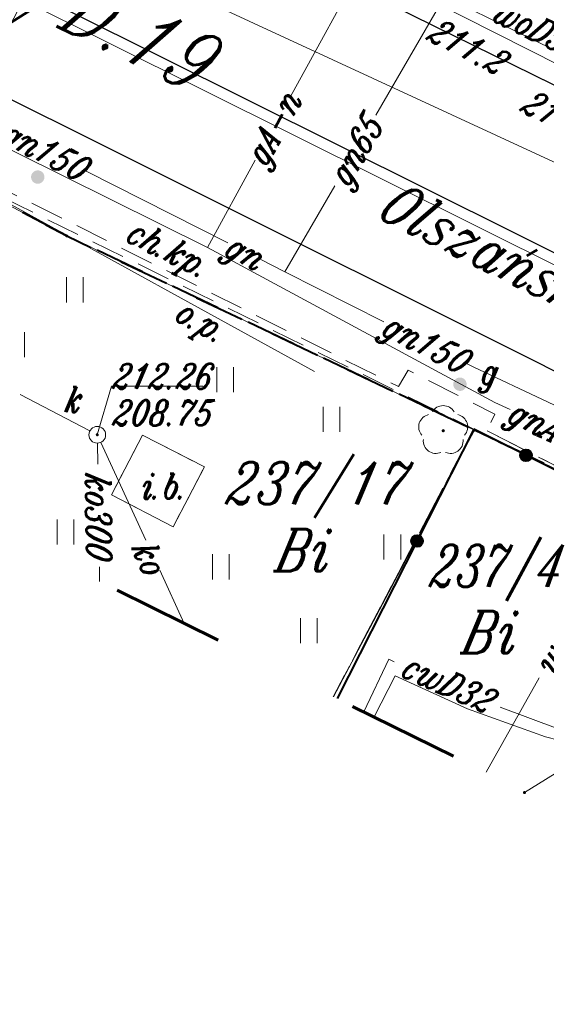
# Model space of a CAD drawing. Header units: millimetres. Extents: x -368 to -158, y 9368 to 9578.
# Tile 39 of 48: x -232 to -216, y 9438 to 9468. Entities that reach past the tile are written whole.
import ezdxf
from ezdxf.enums import TextEntityAlignment as Align

# ---------------------------------------------------------------- set-up
doc = ezdxf.new("R2010")
doc.units = ezdxf.units.MM
for name, pattern in [('Rakowicka 531_1 wstępna wersja$0$DGN Style 5', [7.845798, 3.362485, -4.483313]), ('Rakowicka 531_1 wstępna wersja$0$KTCR02-500', [1.5, 1, -0.5]), ('Rakowicka 531_1 wstępna wersja$0$KTJZ01-500', [2, 1.5, -0.5]), ('Rakowicka 531_1 wstępna wersja$0$PTTU04-500', [1.5, 1, -0.5])]:
    doc.linetypes.add(name, pattern=pattern)
for name, color, linetype, lineweight in [('-- CO_p', 51, 'Continuous', 9), ('-- CO_z', 51, 'Continuous', 9), ('Rakowicka 531_1 wstępna wersja$0$BUIB12_03', 250, 'Continuous', 0), ('Rakowicka 531_1 wstępna wersja$0$EGBD03', 250, 'Continuous', 0), ('Rakowicka 531_1 wstępna wersja$0$EGBO02', 250, 'Continuous', 0), ('Rakowicka 531_1 wstępna wersja$0$EGBU01', 250, 'Continuous', 0), ('Rakowicka 531_1 wstępna wersja$0$EPGPO_216', 7, 'Continuous', 0), ('Rakowicka 531_1 wstępna wersja$0$KTCR02', 250, 'Continuous', 0), ('Rakowicka 531_1 wstępna wersja$0$KTJZ01', 250, 'Continuous', 0), ('Rakowicka 531_1 wstępna wersja$0$KTKR01', 250, 'Continuous', 0), ('Rakowicka 531_1 wstępna wersja$0$KTOK05_01', 250, 'Continuous', 0), ('Rakowicka 531_1 wstępna wersja$0$KTUL01', 250, 'Continuous', 0), ('Rakowicka 531_1 wstępna wersja$0$OBOP02_01', 250, 'Continuous', 0), ('Rakowicka 531_1 wstępna wersja$0$OBOP05_02', 250, 'Continuous', 0), ('Rakowicka 531_1 wstępna wersja$0$PTTU04', 250, 'Continuous', 0), ('Rakowicka 531_1 wstępna wersja$0$SUPC_01', 250, 'Continuous', 0), ('Rakowicka 531_1 wstępna wersja$0$SUPE_01', 250, 'Continuous', 0), ('Rakowicka 531_1 wstępna wersja$0$SUPG_01', 250, 'Continuous', 0), ('Rakowicka 531_1 wstępna wersja$0$SUPK_01', 250, 'Continuous', 0), ('Rakowicka 531_1 wstępna wersja$0$SUPT_01', 250, 'Continuous', 0), ('Rakowicka 531_1 wstępna wersja$0$SUPW_01', 250, 'Continuous', 0), ('Rakowicka 531_1 wstępna wersja$0$SUUS15_03_E', 250, 'Continuous', 0), ('Rakowicka 531_1 wstępna wersja$0$SUUS15_05_K', 250, 'Continuous', 0), ('Rakowicka 531_1 wstępna wersja$0$SUUS25_G', 250, 'Continuous', 0), ('Rakowicka 531_1 wstępna wersja$0$Warstwa 2', 250, 'Continuous', 0), ('Rakowicka 531_1 wstępna wersja$0$Warstwa 5', 250, 'Continuous', 0)]:
    doc.layers.add(name, color=color, linetype=linetype, lineweight=lineweight)
doc.layers.add('-- RAMKA', color=11, linetype='Continuous')
for name, color, linetype, lineweight, true_color in [('Rakowicka 531_1 wstępna wersja$0$GEPPGD', 7, 'Continuous', 13, 0x008000), ('Rakowicka 531_1 wstępna wersja$0$GEPPGO', 7, 'Continuous', 13, 0x008000), ('Rakowicka 531_1 wstępna wersja$0$GULTPR', 7, 'Continuous', 13, 0xff9100), ('Rakowicka 531_1 wstępna wersja$0$GUPKSH', 7, 'Continuous', 0, 0x803300)]:
    doc.layers.add(name, color=color, linetype=linetype, lineweight=lineweight, true_color=true_color)
doc.styles.add('Rakowicka 531_1 wstępna wersja$0$Style-ITALIC_1250 I 0.20944', font='ITALIC_1250.shx', dxfattribs={"oblique": 12})

# ---------------------------------------------------------------- blocks, each defined once
blk = doc.blocks.new('Rakowicka 531_1 wstępna wersja$0$GEPPGO1_2')
at = {"layer": 'Rakowicka 531_1 wstępna wersja$0$GEPPGO', "linetype": 'Continuous', "lineweight": 13, "true_color": 0x008000}
blk.add_hatch(color=96, dxfattribs=at).paths.add_polyline_path([(0, -0.45), (-0.13906, -0.42798), (-0.2645, -0.36406), (-0.36406, -0.2645), (-0.42798, -0.13906), (-0.45, 0), (-0.42798, 0.13906), (-0.36406, 0.2645), (-0.2645, 0.36406), (-0.13906, 0.42798), (0, 0.45), (0.13906, 0.42798), (0.2645, 0.36406), (0.36406, 0.2645), (0.42798, 0.13906), (0.45, 0), (0.42798, -0.13906), (0.36406, -0.2645), (0.2645, -0.36406), (0.13906, -0.42798)])
blk = doc.blocks.new('Rakowicka 531_1 wstępna wersja$0$GULTPR1')
at = {"layer": 'Rakowicka 531_1 wstępna wersja$0$GULTPR', "color": 30, "linetype": 'Continuous', "lineweight": 13, "flags": 128}
for points in [[(34.91081, 5), (43.57107, 0)], [(0, 0), (50, 0)], [(33.57107, 0), (24.91081, -5)]]:
    blk.add_lwpolyline(points, dxfattribs=at)
blk = doc.blocks.new('Rakowicka 531_1 wstępna wersja$0$GUPKSH1')
at = {"layer": 'Rakowicka 531_1 wstępna wersja$0$GUPKSH', "linetype": 'Continuous', "lineweight": 13}
blk.add_hatch(color=36, dxfattribs=at).paths.add_polyline_path([(0, -0.45), (-0.11647, -0.43467), (-0.225, -0.38971), (-0.3182, -0.3182), (-0.38971, -0.225), (-0.43467, -0.11647), (-0.45, 0), (-0.43467, 0.11647), (-0.38971, 0.225), (-0.3182, 0.3182), (-0.225, 0.38971), (-0.11647, 0.43467), (0, 0.45), (0.11647, 0.43467), (0.225, 0.38971), (0.3182, 0.3182), (0.38971, 0.225), (0.43467, 0.11647), (0.45, 0), (0.43467, -0.11647), (0.38971, -0.225), (0.3182, -0.3182), (0.225, -0.38971), (0.11647, -0.43467)])
blk = doc.blocks.new('Rakowicka 531_1 wstępna wersja$0$OBOP02_01')
at = {"layer": 'Rakowicka 531_1 wstępna wersja$0$OBOP02_01', "linetype": 'Continuous', "lineweight": 13}
h = blk.add_hatch(color=96, dxfattribs=at)
edge = h.paths.add_edge_path()
edge.add_arc((0, 0), 0.05, 0, 360)
at = {"layer": 'Rakowicka 531_1 wstępna wersja$0$OBOP02_01', "color": 96, "linetype": 'Continuous', "lineweight": 13}
for centre, start, end in [((0, 0.375), 30.1471, 149.8529), ((-0.357, 0.116), 102.1471, 221.8529), ((0.357, 0.116), 318.1471, 77.8529), ((-0.22, -0.303), 174.1472, 293.8529), ((0.22, -0.303), 246.1471, 5.8529)]:
    blk.add_arc(centre, 0.375, start, end, dxfattribs=at)
blk = doc.blocks.new('Rakowicka 531_1 wstępna wersja$0$SUUS25_1')
at = {"layer": 'Rakowicka 531_1 wstępna wersja$0$SUUS25_G', "linetype": 'Continuous', "lineweight": 13}
h = blk.add_hatch(color=250, dxfattribs=at)
edge = h.paths.add_edge_path()
edge.add_arc((0, 0), 0.2, 0, 360)
blk = doc.blocks.new('Rakowicka 531_1 wstępna wersja$0$PTTU04_01')
at = {"layer": 'Rakowicka 531_1 wstępna wersja$0$PTTU04', "color": 250, "linetype": 'Continuous', "lineweight": 13}
for p, q in [((-0.25, -0.375), (-0.25, 0.375)), ((0.25, -0.375), (0.25, 0.375))]:
    blk.add_line(p, q, dxfattribs=at)
blk = doc.blocks.new('Rakowicka 531_1 wstępna wersja$0$SUUS15_05_K')
at = {"layer": 'Rakowicka 531_1 wstępna wersja$0$SUUS15_05_K', "color": 36, "linetype": 'Continuous', "lineweight": 13}
blk.add_circle((0, 0), 0.25, dxfattribs=at)
blk = doc.blocks.new('Rakowicka 531_1 wstępna wersja')
at = {"layer": 'Rakowicka 531_1 wstępna wersja$0$KTOK05_01', "linetype": 'Continuous', "lineweight": 40}
h = blk.add_hatch(color=250, dxfattribs=at)
edge = h.paths.add_edge_path()
edge.add_arc((7425391.205, 5549025.656), 0.17, 0, 360)
h = blk.add_hatch(color=250, dxfattribs=at)
edge = h.paths.add_edge_path()
edge.add_arc((7425387.951, 5549023.097), 0.17, 0, 360)
at = {"layer": 'Rakowicka 531_1 wstępna wersja$0$BUIB12_03', "color": 250, "linetype": 'Continuous', "lineweight": 13, "flags": 128}
blk.add_lwpolyline([(7425378.81, 5549024.48), (7425380.66, 5549023.52), (7425381.59, 5549025.31), (7425379.74, 5549026.26), (7425378.81, 5549024.48)], close=True, dxfattribs=at)
at = {"layer": 'Rakowicka 531_1 wstępna wersja$0$EGBD03', "color": 96, "linetype": 'Continuous', "lineweight": 13, "flags": 128}
for points in [[(7425413.498, 5549014.558), (7425408.86, 5549016.72), (7425402.04, 5549020.24), (7425394.96, 5549023.88), (7425389.67, 5549026.41), (7425377.48, 5549032.21), (7425364.05, 5549039.31)], [(7425352.387, 5549034.734), (7425355.7, 5549042.97), (7425363.81, 5549038.86), (7425364.05, 5549039.31), (7425377.48, 5549032.21), (7425389.67, 5549026.41), (7425385.452, 5549018.436)], [(7425385.452, 5549018.436), (7425389.67, 5549026.41), (7425394.96, 5549023.88), (7425402.04, 5549020.24), (7425398.14, 5549012.182)]]:
    blk.add_lwpolyline(points, dxfattribs=at)
at = {"layer": 'Rakowicka 531_1 wstępna wersja$0$EGBO02', "color": 96, "linetype": 'Continuous', "lineweight": 40}
for p, q in [((7425379.099, 5549031.44), (7425380.454, 5549030.795)), ((7425381.357, 5549030.366), (7425382.711, 5549029.721)), ((7425383.614, 5549029.291), (7425384.969, 5549028.647)), ((7425385.872, 5549028.217), (7425387.226, 5549027.573)), ((7425388.129, 5549027.143), (7425389.484, 5549026.499)), ((7425390.386, 5549026.068), (7425391.739, 5549025.42))]:
    blk.add_line(p, q, dxfattribs=at)
at = {"layer": 'Rakowicka 531_1 wstępna wersja$0$EGBO02', "color": 96, "linetype": 'Continuous', "lineweight": 40, "flags": 128}
blk.add_lwpolyline([(7425376.855, 5549032.54), (7425377.48, 5549032.21), (7425378.196, 5549031.869)], dxfattribs=at)
at = {"layer": 'Rakowicka 531_1 wstępna wersja$0$EPGPO_216', "color": 8, "linetype": 'Continuous', "lineweight": 40}
for p, q in [((7425377.479, 5549032.21), (7425376.153, 5549032.911)), ((7425379.737, 5549031.136), (7425378.382, 5549031.781)), ((7425381.994, 5549030.062), (7425380.64, 5549030.707)), ((7425384.252, 5549028.988), (7425382.897, 5549029.633)), ((7425386.509, 5549027.914), (7425385.155, 5549028.558)), ((7425388.767, 5549026.84), (7425387.412, 5549027.484))]:
    blk.add_line(p, q, dxfattribs=at)
at = {"layer": 'Rakowicka 531_1 wstępna wersja$0$EPGPO_216', "color": 8, "linetype": 'Continuous', "lineweight": 40, "flags": 128}
blk.add_lwpolyline([(7425391.023, 5549025.763), (7425389.67, 5549026.41), (7425389.67, 5549026.41)], dxfattribs=at)
at = {"layer": 'Rakowicka 531_1 wstępna wersja$0$GEPPGD', "color": 250, "linetype": 'Rakowicka 531_1 wstępna wersja$0$DGN Style 5', "lineweight": 70, "flags": 128}
blk.add_lwpolyline([(7425284.958, 5549147.04), (7425252.6, 5549083.92), (7425409.418, 5549006.623), (7425423.137, 5549033.307), (7425330.222, 5549078.944), (7425348.524, 5549115.33), (7425284.958, 5549147.04)], close=True, dxfattribs=at)
at = {"layer": 'Rakowicka 531_1 wstępna wersja$0$KTCR02', "color": 250, "linetype": 'Rakowicka 531_1 wstępna wersja$0$KTCR02-500', "lineweight": 13, "flags": 128}
blk.add_lwpolyline([(7425356.71, 5549043.03), (7425357.13, 5549043.42), (7425357.95, 5549043.83), (7425358.74, 5549044), (7425360.26, 5549043.83), (7425361.86, 5549043.22), (7425363.37, 5549042.5), (7425390.57, 5549028.92), (7425395.4, 5549026.5), (7425401.56, 5549023.41), (7425401.9, 5549021.29), (7425401.55, 5549020.59), (7425394.96, 5549023.88), (7425390.04, 5549026.39), (7425390.27, 5549026.89), (7425387.68, 5549028.2), (7425387.39, 5549027.71), (7425374.13, 5549034.34), (7425374.38, 5549034.77), (7425372.6, 5549035.65), (7425372.242, 5549034.976)], dxfattribs=at)
at = {"layer": 'Rakowicka 531_1 wstępna wersja$0$KTJZ01', "color": 250, "linetype": 'Rakowicka 531_1 wstępna wersja$0$KTJZ01-500', "lineweight": 13, "flags": 128}
for points in [[(7425302.84, 5549081.09), (7425303.26, 5549080.9), (7425315.16, 5549074.94), (7425320.45, 5549072.38), (7425324.79, 5549070.18), (7425329.97, 5549067.64), (7425348.54, 5549058.38), (7425354.22, 5549055.61), (7425357.67, 5549053.91), (7425362.03, 5549051.7), (7425363.18, 5549051.07), (7425368.65, 5549048.38), (7425372.69, 5549046.37), (7425377.06, 5549044.2), (7425384.6, 5549040.44), (7425387.82, 5549038.8), (7425393.82, 5549035.85), (7425394.13, 5549035.69), (7425398.63, 5549033.36), (7425412.124, 5549026.776), (7425418.203, 5549023.709)], [(7425414.729, 5549016.952), (7425410.91, 5549018.76), (7425408.349, 5549019.931), (7425407.59, 5549020.4), (7425401.56, 5549023.41), (7425395.4, 5549026.5), (7425390.57, 5549028.92), (7425363.37, 5549042.5), (7425361.86, 5549043.22), (7425360.26, 5549043.83), (7425358.74, 5549044), (7425357.95, 5549043.83), (7425357.13, 5549043.42), (7425356.71, 5549043.03)], [(7425393.82, 5549035.85), (7425387.82, 5549038.8)], [(7425389.65, 5549026.44), (7425385.444, 5549018.44)], [(7425408.199, 5549007.223), (7425408.18, 5549008.8), (7425408.51, 5549015.61), (7425405.18, 5549017.48), (7425400.68, 5549019.75), (7425401.55, 5549020.59), (7425394.96, 5549023.88), (7425390.04, 5549026.39)]]:
    blk.add_lwpolyline(points, dxfattribs=at)
at = {"layer": 'Rakowicka 531_1 wstępna wersja$0$KTKR01', "color": 250, "linetype": 'Continuous', "lineweight": 30, "flags": 128}
for points in [[(7425302.84, 5549081.09), (7425303.26, 5549080.9), (7425315.16, 5549074.94), (7425320.45, 5549072.38), (7425324.79, 5549070.18), (7425329.97, 5549067.64), (7425348.54, 5549058.38), (7425354.22, 5549055.61), (7425357.67, 5549053.91), (7425362.03, 5549051.7), (7425363.18, 5549051.07), (7425368.65, 5549048.38), (7425372.69, 5549046.37), (7425377.06, 5549044.2), (7425384.6, 5549040.44), (7425387.82, 5549038.8), (7425393.82, 5549035.85), (7425394.13, 5549035.69), (7425398.63, 5549033.36), (7425412.124, 5549026.776), (7425418.203, 5549023.709)], [(7425414.729, 5549016.952), (7425410.91, 5549018.76), (7425408.349, 5549019.931), (7425407.59, 5549020.4), (7425401.56, 5549023.41), (7425395.4, 5549026.5), (7425390.57, 5549028.92), (7425363.37, 5549042.5), (7425361.86, 5549043.22), (7425360.26, 5549043.83), (7425358.74, 5549044), (7425357.95, 5549043.83), (7425357.13, 5549043.42), (7425356.71, 5549043.03), (7425356.34, 5549042.65), (7425355.37, 5549041.75), (7425355.12, 5549041.34), (7425354.07, 5549038.72), (7425352.442, 5549034.707)]]:
    blk.add_lwpolyline(points, dxfattribs=at)
at = {"layer": 'Rakowicka 531_1 wstępna wersja$0$KTOK05_01', "color": 250, "linetype": 'Continuous', "lineweight": 40}
for p, q in [((7425389.65, 5549026.44), (7425385.556, 5549018.385)), ((7425401.25, 5549020.59), (7425389.65, 5549026.44))]:
    blk.add_line(p, q, dxfattribs=at)
for centre, radius in [((7425391.205, 5549025.656), 0.175), ((7425391.205, 5549025.656), 0.17), ((7425387.951, 5549023.097), 0.175), ((7425387.951, 5549023.097), 0.17)]:
    blk.add_circle(centre, radius, dxfattribs=at)
at = {"layer": 'Rakowicka 531_1 wstępna wersja$0$OBOP05_02', "color": 250, "linetype": 'Continuous', "lineweight": 13}
blk.add_line((7425374.28, 5549033.99), (7425384.88, 5549028.16), dxfattribs=at)
at = {"layer": 'Rakowicka 531_1 wstępna wersja$0$PTTU04', "color": 250, "linetype": 'Rakowicka 531_1 wstępna wersja$0$PTTU04-500', "lineweight": 13, "flags": 128}
blk.add_lwpolyline([(7425373.324, 5549024.414), (7425374.42, 5549026.66), (7425369.77, 5549028.95), (7425371.18, 5549032.05), (7425371.6, 5549031.7), (7425372.69, 5549033.68), (7425371.82, 5549034.18), (7425372.244, 5549034.978), (7425374.28, 5549033.99), (7425374.28, 5549033.99), (7425389.65, 5549026.44), (7425385.444, 5549018.44)], dxfattribs=at)
blk.add_lwpolyline([(7425378.81, 5549024.48), (7425380.66, 5549023.52), (7425381.59, 5549025.31), (7425379.74, 5549026.26), (7425378.81, 5549024.48)], close=True, dxfattribs=at)
at = {"layer": 'Rakowicka 531_1 wstępna wersja$0$SUPC_01', "color": 212, "linetype": 'Continuous', "lineweight": 13, "flags": 128}
for points in [[(7425386.354, 5549017.991), (7425387.1, 5549019.56), (7425387.265, 5549019.486)], [(7425386.665, 5549017.838), (7425387.29, 5549019.07), (7425389.46, 5549018.08), (7425391.79, 5549017.24), (7425394.12, 5549016.648)], [(7425390.432, 5549018.128), (7425392.17, 5549017.48), (7425395.33, 5549016.65), (7425397.29, 5549016.4), (7425399, 5549016.2)]]:
    blk.add_lwpolyline(points, dxfattribs=at)
at = {"layer": 'Rakowicka 531_1 wstępna wersja$0$SUPE_01', "color": 1, "linetype": 'Continuous', "lineweight": 13, "flags": 128}
for points in [[(7425383.17, 5549042.164), (7425387.76, 5549039.86), (7425396.11, 5549035.793)], [(7425400.045, 5549033.346), (7425388.35, 5549039.27), (7425386.67, 5549040.11)]]:
    blk.add_lwpolyline(points, dxfattribs=at)
at = {"layer": 'Rakowicka 531_1 wstępna wersja$0$SUPG_01', "color": 52, "linetype": 'Continuous', "lineweight": 13, "flags": 128}
for points in [[(7425384.151, 5549036.362), (7425391.122, 5549049.032)], [(7425386.713, 5549035.818), (7425393.04, 5549046.73), (7425392.78, 5549047.16), (7425391.19, 5549047.87), (7425391.602, 5549048.796)], [(7425370.212, 5549037.557), (7425381.68, 5549031.87)], [(7425381.68, 5549031.87), (7425383.113, 5549034.475)], [(7425382.29, 5549032.005), (7425378.06, 5549034.145)], [(7425384, 5549031.14), (7425385.487, 5549033.704)], [(7425381.68, 5549031.87), (7425390.27, 5549027.23), (7425390.731, 5549027.021)], [(7425384, 5549031.14), (7425383.274, 5549031.507)], [(7425384, 5549031.14), (7425386.96, 5549029.647)], [(7425389.451, 5549028.39), (7425389.63, 5549028.3), (7425403.075, 5549021.961)]]:
    blk.add_lwpolyline(points, dxfattribs=at)
at = {"layer": 'Rakowicka 531_1 wstępna wersja$0$SUPK_01', "color": 36, "linetype": 'Continuous', "lineweight": 13, "flags": 128}
for points in [[(7425378.062, 5549040.892), (7425396.36, 5549032.42), (7425401.34, 5549030.03), (7425401.614, 5549029.984)], [(7425378.169, 5549026.386), (7425376.089, 5549027.476)], [(7425378.404, 5549025.388), (7425378.394, 5549026.02)], [(7425378.495, 5549026.043), (7425379.844, 5549023.119)], [(7425378.458, 5549021.883), (7425378.451, 5549022.327)], [(7425380.256, 5549022.227), (7425380.991, 5549020.635)], [(7425391.16, 5549015.58), (7425393.624, 5549017.103)]]:
    blk.add_lwpolyline(points, dxfattribs=at)
at = {"layer": 'Rakowicka 531_1 wstępna wersja$0$SUPW_01', "color": 5, "linetype": 'Continuous', "lineweight": 13, "flags": 128}
blk.add_lwpolyline([(7425391.595, 5549019.006), (7425390.018, 5549016.185)], dxfattribs=at)
at = {"layer": 'Rakowicka 531_1 wstępna wersja$0$SUUS15_05_K', "color": 36, "linetype": 'Continuous', "lineweight": 13, "flags": 128}
blk.add_lwpolyline([(7425378.39, 5549026.27), (7425378.817, 5549027.722), (7425381.544, 5549027.722)], dxfattribs=at)
at = {"layer": 'Rakowicka 531_1 wstępna wersja$0$OBOP02_01', "color": 96, "linetype": 'Continuous', "lineweight": 13}
blk.add_blockref('Rakowicka 531_1 wstępna wersja$0$OBOP02_01', (7425388.73, 5549026.39), dxfattribs=at)
at = {"layer": 'Rakowicka 531_1 wstępna wersja$0$PTTU04', "color": 250, "linetype": 'Continuous', "lineweight": 13}
for p in [(7425377.722, 5549030.599), (7425375.966, 5549028.965), (7425382.21, 5549027.918), (7425385.393, 5549026.732), (7425377.437, 5549023.368), (7425387.21, 5549022.918), (7425382.083, 5549022.323), (7425384.71, 5549020.418)]:
    blk.add_blockref('Rakowicka 531_1 wstępna wersja$0$PTTU04_01', p, dxfattribs=at)
at = {"layer": 'Rakowicka 531_1 wstępna wersja$0$SUPT_01', "color": 30, "linetype": 'Continuous', "lineweight": 13, "xscale": 0.1, "yscale": 0.1, "zscale": 0.1, "rotation": 62.48966565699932}
blk.add_blockref('Rakowicka 531_1 wstępna wersja$0$GULTPR1', (7425373.74, 5549034.57), dxfattribs=at)
at = {"layer": 'Rakowicka 531_1 wstępna wersja$0$SUUS15_05_K', "color": 36, "linetype": 'Continuous', "lineweight": 13}
blk.add_blockref('Rakowicka 531_1 wstępna wersja$0$SUUS15_05_K', (7425378.39, 5549026.27), dxfattribs=at)
at = {"layer": 'Rakowicka 531_1 wstępna wersja$0$SUUS15_05_K', "color": 36, "linetype": 'Continuous', "lineweight": 13, "xscale": 0.1, "yscale": 0.1, "zscale": 0.1}
for p in [(7425378.39, 5549026.27), (7425391.16, 5549015.58)]:
    blk.add_blockref('Rakowicka 531_1 wstępna wersja$0$GUPKSH1', p, dxfattribs=at)
at = {"layer": 'Rakowicka 531_1 wstępna wersja$0$SUUS25_G', "color": 250, "linetype": 'Continuous', "lineweight": 13}
for p, rotation in [((7425376.61, 5549033.97), 60.11327716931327), ((7425389.23, 5549027.78), 61.89352499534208)]:
    blk.add_blockref('Rakowicka 531_1 wstępna wersja$0$SUUS25_1', p, dxfattribs=dict(at, rotation=rotation))
at = {"layer": 'Rakowicka 531_1 wstępna wersja$0$Warstwa 2', "color": 96, "linetype": 'Continuous', "lineweight": 13, "true_color": 0x008000, "xscale": 0.1, "yscale": 0.1, "zscale": 0.1}
for p in [(7425377.48, 5549032.21), (7425389.67, 5549026.41)]:
    blk.add_blockref('Rakowicka 531_1 wstępna wersja$0$GEPPGO1_2', p, dxfattribs=at)
at = {"layer": 'Rakowicka 531_1 wstępna wersja$0$BUIB12_03', "color": 250, "linetype": 'Continuous', "lineweight": 13, "insert": (7425379.665, 5549024.36), "char_height": 0.75, "attachment_point": 7, "rotation": 359.9998, "line_spacing_factor": 0.6, "style": 'Rakowicka 531_1 wstępna wersja$0$Style-ITALIC_1250 I 0.20944'}
blk.add_mtext('\\H1x;\\W0.8;i.b.', dxfattribs=at)
at = {"layer": 'Rakowicka 531_1 wstępna wersja$0$EGBD03', "color": 96, "linetype": 'Continuous', "lineweight": 30, "char_height": 1.25, "attachment_point": 7, "rotation": 359.9998, "line_spacing_factor": 0.6, "style": 'Rakowicka 531_1 wstępna wersja$0$Style-ITALIC_1250 I 0.20944'}
for s, insert in [('\\H1x;\\W0.8;237/17', (7425382.187, 5549023.784)), ('\\H1x;\\W0.8;237/4', (7425388.274, 5549021.31))]:
    blk.add_mtext(s, dxfattribs=dict(at, insert=insert))
at = {"layer": 'Rakowicka 531_1 wstępna wersja$0$EGBU01', "color": 96, "linetype": 'Continuous', "lineweight": 30, "char_height": 1.25, "attachment_point": 7, "rotation": 359.9998, "line_spacing_factor": 0.6, "style": 'Rakowicka 531_1 wstępna wersja$0$Style-ITALIC_1250 I 0.20944'}
for insert in [(7425383.654, 5549022.199), (7425389.233, 5549019.746)]:
    blk.add_mtext('\\H1x;\\W0.8;Bi', dxfattribs=dict(at, insert=insert))
at = {"layer": 'Rakowicka 531_1 wstępna wersja$0$EPGPO_216', "color": 8, "linetype": 'Continuous', "lineweight": 30, "style": 'Rakowicka 531_1 wstępna wersja$0$Style-ITALIC_1250 I 0.20944', "oblique": 12, "width": 0.777778}
blk.add_text('KD/D.19', height=1.8, rotation=333.6735, dxfattribs=at).set_placement((7425373.914, 5549041.098), align=Align.MIDDLE_LEFT)
at = {"layer": 'Rakowicka 531_1 wstępna wersja$0$KTCR02', "color": 250, "linetype": 'Continuous', "lineweight": 13, "style": 'Rakowicka 531_1 wstępna wersja$0$Style-ITALIC_1250 I 0.20944', "oblique": 12, "width": 0.8}
blk.add_text('ch.kp.', height=0.75, rotation=333.5228, dxfattribs=at).set_placement((7425380.349, 5549031.512), align=Align.CENTER)
at = {"layer": 'Rakowicka 531_1 wstępna wersja$0$KTUL01', "color": 250, "linetype": 'Continuous', "lineweight": 30, "style": 'Rakowicka 531_1 wstępna wersja$0$Style-ITALIC_1250 I 0.20944', "oblique": 12, "width": 0.8}
blk.add_text('Olszańska', height=1.25, rotation=333.6418, dxfattribs=at).set_placement((7425386.694, 5549032.801))
at = {"layer": 'Rakowicka 531_1 wstępna wersja$0$OBOP05_02', "color": 250, "linetype": 'Continuous', "lineweight": 13, "style": 'Rakowicka 531_1 wstępna wersja$0$Style-ITALIC_1250 I 0.20944', "oblique": 12, "width": 0.8}
blk.add_text('o.p.', height=0.75, rotation=331.1892, dxfattribs=at).set_placement((7425380.637, 5549029.737))
at = {"layer": 'Rakowicka 531_1 wstępna wersja$0$SUPC_01', "color": 212, "linetype": 'Continuous', "lineweight": 13, "style": 'Rakowicka 531_1 wstępna wersja$0$Style-ITALIC_1250 I 0.20944', "oblique": 12, "width": 0.8}
blk.add_text('cwD32', height=0.75, rotation=335.9558, dxfattribs=at).set_placement((7425388.867, 5549018.85), align=Align.MIDDLE_CENTER)
at = {"layer": 'Rakowicka 531_1 wstępna wersja$0$SUPG_01', "color": 250, "linetype": 'Continuous', "lineweight": 13, "style": 'Rakowicka 531_1 wstępna wersja$0$Style-ITALIC_1250 I 0.20944', "oblique": 12, "width": 0.8}
for s, rotation, p in [('gA-n', 61.1828, (7425383.632, 5549035.419)), ('gn65', 59.8923, (7425386.1, 5549034.761)), ('gn150', 333.1637, (7425376.814, 5549034.772)), ('gn', 333.1637, (7425382.782, 5549031.756)), ('gn150', 333.2318, (7425388.206, 5549029.019)), ('gnA125-n', 335.5655, (7425392.777, 5549026.105))]:
    blk.add_text(s, height=0.75, rotation=rotation, dxfattribs=at).set_placement(p, align=Align.MIDDLE_CENTER)
at = {"layer": 'Rakowicka 531_1 wstępna wersja$0$SUPK_01', "color": 36, "linetype": 'Continuous', "lineweight": 13, "style": 'Rakowicka 531_1 wstępna wersja$0$Style-ITALIC_1250 I 0.20944', "oblique": 12, "width": 0.8}
blk.add_text('ko300', height=0.75, rotation=270.8928, dxfattribs=at).set_placement((7425378.428, 5549023.858), align=Align.MIDDLE_CENTER)
at = {"layer": 'Rakowicka 531_1 wstępna wersja$0$SUPK_01', "color": 36, "linetype": 'Continuous', "lineweight": 13, "insert": (7425379.937, 5549022.621), "char_height": 0.75, "attachment_point": 5, "rotation": 294.7751, "line_spacing_factor": 0.6, "style": 'Rakowicka 531_1 wstępna wersja$0$Style-ITALIC_1250 I 0.20944'}
blk.add_mtext('\\H1x;\\W0.8;ko', dxfattribs=at)
at = {"layer": 'Rakowicka 531_1 wstępna wersja$0$SUPW_01', "color": 5, "linetype": 'Continuous', "lineweight": 13, "style": 'Rakowicka 531_1 wstępna wersja$0$Style-ITALIC_1250 I 0.20944', "oblique": 12, "width": 0.8}
for s, rotation, p in [('woD50-n', 334.0185, (7425392.123, 5549038.125)), ('woD63', 60.7901, (7425392.413, 5549020.468))]:
    blk.add_text(s, height=0.75, rotation=rotation, dxfattribs=at).set_placement(p, align=Align.MIDDLE_CENTER)
at = {"layer": 'Rakowicka 531_1 wstępna wersja$0$SUUS15_03_E', "color": 1, "linetype": 'Continuous', "lineweight": 13, "insert": (7425388.185, 5549038.102), "char_height": 0.75, "attachment_point": 7, "rotation": 333.1379, "line_spacing_factor": 0.6, "style": 'Rakowicka 531_1 wstępna wersja$0$Style-ITALIC_1250 I 0.20944'}
blk.add_mtext('\\H1x;\\W0.8;211.2', dxfattribs=at)
at = {"layer": 'Rakowicka 531_1 wstępna wersja$0$SUUS15_05_K', "color": 36, "linetype": 'Continuous', "lineweight": 13, "char_height": 0.75, "attachment_point": 7, "rotation": 359.9998, "line_spacing_factor": 0.6, "style": 'Rakowicka 531_1 wstępna wersja$0$Style-ITALIC_1250 I 0.20944'}
for s, insert in [('\\H1x;\\W0.8;212.26', (7425378.817, 5549027.644)), ('\\H1x;\\W0.8;k', (7425377.38, 5549026.95)), ('\\H1x;\\W0.8;208.75', (7425378.817, 5549026.549))]:
    blk.add_mtext(s, dxfattribs=dict(at, insert=insert))
at = {"layer": 'Rakowicka 531_1 wstępna wersja$0$SUUS25_G', "color": 250, "linetype": 'Continuous', "lineweight": 13, "insert": (7425389.811, 5549027.53), "char_height": 0.75, "attachment_point": 7, "rotation": 359.9998, "line_spacing_factor": 0.6, "style": 'Rakowicka 531_1 wstępna wersja$0$Style-ITALIC_1250 I 0.20944'}
blk.add_mtext('\\H1x;\\W0.8;g', dxfattribs=at)
at = {"layer": 'Rakowicka 531_1 wstępna wersja$0$Warstwa 5', "color": 250, "linetype": 'Continuous', "lineweight": 13, "insert": (7425390.988, 5549035.971), "char_height": 0.75, "attachment_point": 7, "rotation": 332.5419, "line_spacing_factor": 0.6, "style": 'Rakowicka 531_1 wstępna wersja$0$Style-ITALIC_1250 I 0.20944'}
blk.add_mtext('\\H1x;\\W0.8;211.67', dxfattribs=at)

msp = doc.modelspace()

# ---------------------------------------------------------------- linework, layer by layer
at = {"layer": '-- CO_p', "ltscale": 2}
msp.add_line((-211.525, 9458.515), (-258.887, 9482.103), dxfattribs=at)
msp.add_line((-211.525, 9458.515), (-258.887, 9482.103), dxfattribs=at)
at = {"layer": '-- CO_z'}
msp.add_line((-211.381, 9458.801), (-258.458, 9482.247), dxfattribs=at)
msp.add_line((-211.381, 9458.801), (-258.458, 9482.247), dxfattribs=at)
at = {"layer": '-- RAMKA'}
msp.add_lwpolyline([(-205.344, 9455.392), (-207.767, 9456.797), (-209.064, 9457.55, 0.015227), (-211.381, 9458.801), (-259.353, 9482.693)], format="xyb", dxfattribs=at)

# ---------------------------------------------------------------- block references
msp.add_blockref('Rakowicka 531_1 wstępna wersja', (-7425607.631, -5539570.812), dxfattribs=at)

doc.saveas('drawing.dxf')
